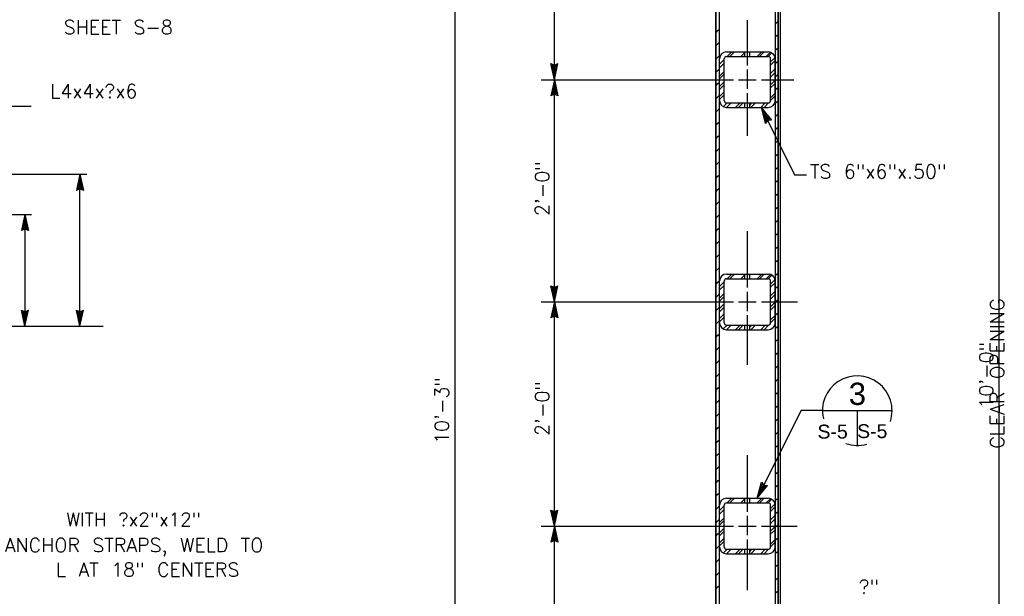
# Model space of a CAD drawing. Extents: x -31.3 to 10.7, y -20.4 to 9.6.
# Tile 11 of 25: x -13.4 to -4.6, y -3.8 to 1.4. Entities that reach past the tile are written whole.
import ezdxf
from ezdxf.enums import TextEntityAlignment as Align

# ---------------------------------------------------------------- set-up
doc = ezdxf.new("R2010")
doc.units = 0
doc.header["$MEASUREMENT"] = 0
doc.layers.add('01', color=7, linetype='CONTINUOUS')
doc.layers.add('02', color=7, linetype='CONTINUOUS')
doc.styles.add('ARIAL', font='Arial')
doc.styles.add('TXT_SHX', font='txt.shx')

msp = doc.modelspace()

# ---------------------------------------------------------------- linework, layer by layer
at = {"layer": '01', "color": 7, "linetype": 'CONTINUOUS'}
for p, q in [((-6.6016, -7.1876), (-6.6016, 3.2494)), ((-9.5226, -7.1336), (-9.5226, 3.1764)), ((-8.6306, 0.8404), (-8.6306, 3.1264)), ((-7.1816, -7.1336), (-7.1816, 3.1264)), ((-7.1486, -7.1336), (-7.1486, 3.1754)), ((-6.6446, -7.1336), (-6.6446, 3.1754)), ((-6.6226, -7.1336), (-6.6226, 3.1264)), ((-4.6366, -7.1876), (-4.6366, 2.9684)), ((-6.8986, 0.9684), (-6.8986, 1.3754)), ((-6.6446, 1.3434), (-6.6326, 1.3554)), ((-6.6326, 1.3554), (-6.6226, 1.3654)), ((-7.1816, 1.2624), (-7.1626, 1.2814)), ((-7.1626, 1.2814), (-7.1486, 1.2954)), ((-6.6326, 1.2364), (-6.6226, 1.2464)), ((-7.1816, 1.1434), (-7.1626, 1.1624)), ((-7.1626, 1.1624), (-7.1486, 1.1764)), ((-6.6446, 1.2244), (-6.6326, 1.2364)), ((-7.0856, 1.0904), (-6.7106, 1.0904)), ((-7.0806, 1.0484), (-7.0386, 1.0904)), ((-7.0566, 1.0484), (-7.0146, 1.0904)), ((-6.9556, 1.0484), (-6.9146, 1.0904)), ((-6.9196, 1.0484), (-6.9196, 1.0904)), ((-6.8776, 1.0484), (-6.8776, 1.0904)), ((-6.8096, 1.0484), (-6.7676, 1.0904)), ((-6.7886, 1.0484), (-6.7476, 1.0904)), ((-6.7286, 1.0484), (-6.6906, 1.0864)), ((-6.7106, 1.0484), (-6.6776, 1.0814)), ((-6.6446, 1.1054), (-6.6326, 1.1174)), ((-6.6326, 1.1174), (-6.6226, 1.1274)), ((-8.6306, 0.8404), (-8.6616, 0.9844)), ((-8.6616, 0.9844), (-8.6306, 0.9704)), ((-8.6306, 0.8404), (-8.5996, 0.9844)), ((-8.6306, 0.9704), (-8.5996, 0.9844)), ((-7.1816, 1.0244), (-7.1626, 1.0434)), ((-7.1626, 1.0434), (-7.1486, 1.0574)), ((-7.1476, 0.6534), (-7.1476, 1.0284)), ((-7.1476, 0.9794), (-7.1066, 1.0214)), ((-7.1476, 0.9474), (-7.1066, 0.9884)), ((-7.1066, 0.6534), (-7.1066, 1.0284)), ((-7.0856, 1.0484), (-6.7106, 1.0484)), ((-6.9296, 1.0484), (-6.9196, 1.0584)), ((-6.6896, 0.9994), (-6.6486, 1.0404)), ((-6.6896, 0.6534), (-6.6896, 1.0284)), ((-6.6896, 0.9714), (-6.6486, 1.0124)), ((-6.6486, 0.6534), (-6.6486, 1.0284)), ((-6.6446, 0.9864), (-6.6326, 0.9984)), ((-6.6326, 0.9984), (-6.6226, 1.0084)), ((-8.6306, 0.8774), (-8.6506, 0.9714)), ((-8.6506, 0.9714), (-8.6306, 0.9624)), ((-8.6306, 0.9134), (-8.6406, 0.9584)), ((-8.6406, 0.9584), (-8.6306, 0.9544)), ((-8.6306, 0.8774), (-8.6106, 0.9714)), ((-8.6306, 0.9624), (-8.6106, 0.9714)), ((-8.6306, 0.9134), (-8.6216, 0.9584)), ((-8.6306, 0.9544), (-8.6216, 0.9584)), ((-7.1816, 0.9054), (-7.1626, 0.9244)), ((-7.1626, 0.9244), (-7.1486, 0.9384)), ((-7.1476, 0.8734), (-7.1066, 0.9144)), ((-7.1476, 0.8474), (-7.1066, 0.8894)), ((-6.8986, 0.7574), (-6.8986, 0.9314)), ((-6.6896, 0.8954), (-6.6486, 0.9374)), ((-6.6896, 0.8634), (-6.6486, 0.9054)), ((-6.6326, 0.8794), (-6.6226, 0.8894)), ((-8.7496, 0.8404), (-7.0226, 0.8404)), ((-8.6306, 0.8404), (-8.6616, 0.6964)), ((-8.6306, 0.8034), (-8.6506, 0.7094)), ((-8.6306, -1.1546), (-8.6306, 0.8404)), ((-8.6306, 0.8404), (-8.5996, 0.6964)), ((-8.6306, 0.8034), (-8.6106, 0.7094)), ((-7.1816, 0.7864), (-7.1626, 0.8054)), ((-7.1626, 0.8054), (-7.1486, 0.8194)), ((-7.1476, 0.7794), (-7.1066, 0.8214)), ((-6.9786, 0.8404), (-6.8186, 0.8404)), ((-6.7716, 0.8404), (-6.4826, 0.8404)), ((-6.6896, 0.7944), (-6.6486, 0.8364)), ((-6.6896, 0.7664), (-6.6486, 0.8074)), ((-6.6446, 0.8674), (-6.6326, 0.8794)), ((-8.6306, 0.7104), (-8.6616, 0.6964)), ((-8.6306, 0.7184), (-8.6506, 0.7094)), ((-8.6306, 0.7674), (-8.6396, 0.7224)), ((-8.6306, 0.7264), (-8.6396, 0.7224)), ((-8.6306, 0.7674), (-8.6206, 0.7224)), ((-8.6206, 0.7224), (-8.6306, 0.7264)), ((-8.6106, 0.7094), (-8.6306, 0.7184)), ((-8.5996, 0.6964), (-8.6306, 0.7104)), ((-7.1476, 0.7514), (-7.1066, 0.7934)), ((-7.1476, 0.6904), (-7.1066, 0.7324)), ((-6.8986, 0.3354), (-6.8986, 0.7204)), ((-6.6896, 0.6784), (-6.6486, 0.7194)), ((-6.6446, 0.7484), (-6.6326, 0.7604)), ((-6.6326, 0.7604), (-6.6226, 0.7704)), ((-7.1816, 0.6674), (-7.1626, 0.6864)), ((-7.1626, 0.6864), (-7.1486, 0.7004)), ((-7.1476, 0.6614), (-7.1066, 0.7034)), ((-7.1146, 0.5974), (-7.0796, 0.6324)), ((-7.0856, 0.6324), (-6.7106, 0.6324)), ((-7.0856, 0.5904), (-7.0436, 0.6324)), ((-7.0036, 0.5904), (-6.9616, 0.6324)), ((-6.9786, 0.5904), (-6.9366, 0.6324)), ((-6.9196, 0.5904), (-6.9196, 0.6324)), ((-6.8776, 0.5904), (-6.8776, 0.6324)), ((-6.8776, 0.6124), (-6.8576, 0.6324)), ((-6.8666, 0.5904), (-6.8256, 0.6324)), ((-6.7786, 0.5904), (-6.7376, 0.6324)), ((-6.7486, 0.5904), (-6.7076, 0.6324)), ((-6.6896, 0.6534), (-6.6486, 0.6944)), ((-6.6446, 0.6294), (-6.6326, 0.6414)), ((-6.6326, 0.6414), (-6.6226, 0.6514)), ((-13.7606, 0.6024), (-13.3276, 0.6024)), ((-7.1816, 0.5484), (-7.1626, 0.5674)), ((-7.1626, 0.5674), (-7.1486, 0.5814)), ((-7.0856, 0.5904), (-6.7106, 0.5904)), ((-6.7746, 0.5904), (-6.4746, -0.0136)), ((-6.7746, 0.5904), (-6.6826, 0.4754)), ((-6.7746, 0.5904), (-6.7386, 0.4474)), ((-6.7586, 0.5574), (-6.6986, 0.4824)), ((-6.7586, 0.5574), (-6.7346, 0.4644)), ((-6.6326, 0.5224), (-6.6226, 0.5324)), ((-7.1816, 0.4294), (-7.1626, 0.4484)), ((-7.1626, 0.4484), (-7.1486, 0.4624)), ((-6.7426, 0.5254), (-6.7306, 0.4804)), ((-6.7426, 0.5254), (-6.7136, 0.4894)), ((-6.7166, 0.4744), (-6.7386, 0.4474)), ((-6.7206, 0.4814), (-6.7346, 0.4644)), ((-6.7236, 0.4884), (-6.7306, 0.4804)), ((-6.7136, 0.4894), (-6.7236, 0.4884)), ((-6.6986, 0.4824), (-6.7206, 0.4814)), ((-6.6826, 0.4754), (-6.7166, 0.4744)), ((-6.6446, 0.5104), (-6.6326, 0.5224)), ((-6.6446, 0.3914), (-6.6326, 0.4034)), ((-6.6326, 0.4034), (-6.6226, 0.4134)), ((-7.1816, 0.3104), (-7.1626, 0.3294)), ((-7.1626, 0.3294), (-7.1486, 0.3434)), ((-6.6446, 0.2724), (-6.6326, 0.2844)), ((-6.6326, 0.2844), (-6.6226, 0.2944)), ((-7.1816, 0.1914), (-7.1626, 0.2104)), ((-7.1626, 0.2104), (-7.1486, 0.2244)), ((-7.1816, 0.0724), (-7.1626, 0.0914)), ((-7.1626, 0.0914), (-7.1486, 0.1054)), ((-6.6446, 0.1534), (-6.6326, 0.1654)), ((-6.6326, 0.1654), (-6.6226, 0.1754)), ((-6.6446, 0.0344), (-6.6326, 0.0464)), ((-6.6326, 0.0464), (-6.6226, 0.0564)), ((-14.8256, -0.0096), (-12.8276, -0.0096)), ((-12.8906, -0.0096), (-12.9216, -0.1536)), ((-12.8906, -0.0466), (-12.9106, -0.1406)), ((-12.8906, -0.0826), (-12.8996, -0.1276)), ((-12.8906, -1.3736), (-12.8906, -0.0096)), ((-12.8906, -0.0096), (-12.8596, -0.1536)), ((-12.8906, -0.0466), (-12.8706, -0.1406)), ((-12.8906, -0.0826), (-12.8806, -0.1276)), ((-7.1816, -0.0466), (-7.1626, -0.0276)), ((-7.1626, -0.0276), (-7.1486, -0.0136)), ((-6.6446, -0.0846), (-6.6326, -0.0726)), ((-6.6326, -0.0726), (-6.6226, -0.0626)), ((-6.4746, -0.0136), (-6.3676, -0.0136)), ((-12.8906, -0.1396), (-12.9216, -0.1536)), ((-12.8906, -0.1316), (-12.9106, -0.1406)), ((-12.8906, -0.1236), (-12.8996, -0.1276)), ((-12.8806, -0.1276), (-12.8906, -0.1236)), ((-12.8706, -0.1406), (-12.8906, -0.1316)), ((-12.8596, -0.1536), (-12.8906, -0.1396)), ((-7.1816, -0.1656), (-7.1626, -0.1466)), ((-7.1626, -0.1466), (-7.1486, -0.1326)), ((-7.1626, -0.2656), (-7.1486, -0.2516)), ((-6.6446, -0.2036), (-6.6326, -0.1916)), ((-6.6326, -0.1916), (-6.6226, -0.1816)), ((-7.1816, -0.2846), (-7.1626, -0.2656)), ((-6.6446, -0.3226), (-6.6326, -0.3106)), ((-6.6326, -0.3106), (-6.6226, -0.3006)), ((-14.0986, -0.3716), (-13.3266, -0.3716)), ((-13.3846, -0.3716), (-13.4156, -0.5156)), ((-13.3846, -0.4086), (-13.4046, -0.5026)), ((-13.3846, -0.3716), (-13.3846, -1.3746)), ((-13.3846, -0.3716), (-13.3536, -0.5156)), ((-13.3846, -0.4086), (-13.3646, -0.5026)), ((-7.1816, -0.4036), (-7.1626, -0.3846)), ((-7.1626, -0.3846), (-7.1486, -0.3706)), ((-6.6446, -0.4416), (-6.6326, -0.4296)), ((-6.6326, -0.4296), (-6.6226, -0.4196)), ((-13.3846, -0.5016), (-13.4156, -0.5156)), ((-13.3846, -0.4936), (-13.4046, -0.5026)), ((-13.3846, -0.4446), (-13.3936, -0.4896)), ((-13.3846, -0.4856), (-13.3936, -0.4896)), ((-13.3846, -0.4446), (-13.3746, -0.4896)), ((-13.3746, -0.4896), (-13.3846, -0.4856)), ((-13.3646, -0.5026), (-13.3846, -0.4936)), ((-13.3536, -0.5156), (-13.3846, -0.5016)), ((-7.1816, -0.5226), (-7.1626, -0.5036)), ((-7.1626, -0.5036), (-7.1486, -0.4896)), ((-6.8986, -1.0276), (-6.8986, -0.5196)), ((-7.1626, -0.6226), (-7.1486, -0.6086)), ((-6.6446, -0.5606), (-6.6326, -0.5486)), ((-6.6326, -0.5486), (-6.6226, -0.5386)), ((-7.1816, -0.6416), (-7.1626, -0.6226)), ((-6.6446, -0.6796), (-6.6326, -0.6676)), ((-6.6326, -0.6676), (-6.6226, -0.6576)), ((-7.1816, -0.7606), (-7.1626, -0.7416)), ((-7.1626, -0.7416), (-7.1486, -0.7276)), ((-6.6446, -0.7986), (-6.6326, -0.7866)), ((-6.6326, -0.7866), (-6.6226, -0.7766)), ((-7.1816, -0.8796), (-7.1626, -0.8606)), ((-7.1626, -0.8606), (-7.1486, -0.8466)), ((-7.1626, -0.9796), (-7.1486, -0.9656)), ((-7.1476, -1.3426), (-7.1476, -0.9676)), ((-7.1066, -1.3426), (-7.1066, -0.9676)), ((-7.0856, -0.9056), (-6.7106, -0.9056)), ((-7.0856, -0.9476), (-6.7106, -0.9476)), ((-7.0806, -0.9476), (-7.0386, -0.9056)), ((-7.0566, -0.9476), (-7.0146, -0.9056)), ((-6.9556, -0.9476), (-6.9146, -0.9056)), ((-6.9296, -0.9476), (-6.9206, -0.9386)), ((-6.9196, -0.9476), (-6.9196, -0.9056)), ((-6.8776, -0.9476), (-6.8776, -0.9056)), ((-6.8096, -0.9476), (-6.7676, -0.9056)), ((-6.7886, -0.9476), (-6.7476, -0.9056)), ((-6.7286, -0.9476), (-6.6906, -0.9096)), ((-6.7106, -0.9476), (-6.6776, -0.9146)), ((-6.6896, -0.9966), (-6.6486, -0.9556)), ((-6.6896, -1.3426), (-6.6896, -0.9676)), ((-6.6486, -1.3426), (-6.6486, -0.9676)), ((-6.6446, -0.9176), (-6.6326, -0.9056)), ((-6.6326, -0.9056), (-6.6226, -0.8956)), ((-8.6306, -1.1546), (-8.6616, -1.0106)), ((-8.6616, -1.0106), (-8.6306, -1.0246)), ((-8.6306, -1.1176), (-8.6506, -1.0236)), ((-8.6506, -1.0236), (-8.6306, -1.0326)), ((-8.6306, -1.0816), (-8.6406, -1.0366)), ((-8.6406, -1.0366), (-8.6306, -1.0406)), ((-8.6306, -1.1546), (-8.5996, -1.0106)), ((-8.6306, -1.0246), (-8.5996, -1.0106)), ((-8.6306, -1.1176), (-8.6106, -1.0236)), ((-8.6306, -1.0326), (-8.6106, -1.0236)), ((-8.6306, -1.0816), (-8.6216, -1.0366)), ((-8.6306, -1.0406), (-8.6216, -1.0366)), ((-7.1816, -0.9986), (-7.1626, -0.9796)), ((-7.1476, -1.0166), (-7.1066, -0.9746)), ((-7.1476, -1.0486), (-7.1066, -1.0076)), ((-6.6896, -1.0246), (-6.6486, -0.9836)), ((-6.6896, -1.1006), (-6.6486, -1.0586)), ((-6.6446, -1.0366), (-6.6326, -1.0246)), ((-6.6326, -1.0246), (-6.6226, -1.0146)), ((-7.1816, -1.1176), (-7.1626, -1.0986)), ((-7.1626, -1.0986), (-7.1486, -1.0846)), ((-7.1476, -1.1226), (-7.1066, -1.0816)), ((-7.1476, -1.1486), (-7.1066, -1.1066)), ((-6.8986, -1.2386), (-6.8986, -1.0646)), ((-6.6896, -1.1326), (-6.6486, -1.0906)), ((-6.6446, -1.1556), (-6.6326, -1.1436)), ((-6.6326, -1.1436), (-6.6226, -1.1336)), ((-13.3846, -1.3746), (-13.4156, -1.2306)), ((-13.4156, -1.2306), (-13.3846, -1.2446)), ((-13.3846, -1.3746), (-13.3536, -1.2306)), ((-13.3846, -1.2446), (-13.3536, -1.2306)), ((-12.8906, -1.3736), (-12.9216, -1.2296)), ((-12.9216, -1.2296), (-12.8906, -1.2436)), ((-12.8906, -1.3736), (-12.8596, -1.2296)), ((-12.8906, -1.2436), (-12.8596, -1.2296)), ((-8.7496, -1.1556), (-7.0226, -1.1556)), ((-8.6306, -1.1546), (-8.6616, -1.2986)), ((-8.6306, -1.1916), (-8.6506, -1.2856)), ((-8.6306, -1.2276), (-8.6396, -1.2726)), ((-8.6306, -3.1696), (-8.6306, -1.1546)), ((-8.6306, -1.1546), (-8.5996, -1.2986)), ((-8.6306, -1.1916), (-8.6106, -1.2856)), ((-8.6306, -1.2276), (-8.6206, -1.2726)), ((-7.1816, -1.2366), (-7.1626, -1.2176)), ((-7.1626, -1.2176), (-7.1486, -1.2036)), ((-7.1476, -1.2166), (-7.1066, -1.1746)), ((-7.1476, -1.2446), (-7.1066, -1.2026)), ((-6.9786, -1.1556), (-6.8186, -1.1556)), ((-6.7716, -1.1556), (-6.4496, -1.1556)), ((-6.6896, -1.2016), (-6.6486, -1.1596)), ((-6.6896, -1.2296), (-6.6486, -1.1886)), ((-13.3846, -1.3376), (-13.4046, -1.2436)), ((-13.4046, -1.2436), (-13.3846, -1.2526)), ((-13.3846, -1.3016), (-13.3946, -1.2566)), ((-13.3946, -1.2566), (-13.3846, -1.2606)), ((-13.3846, -1.3376), (-13.3646, -1.2436)), ((-13.3846, -1.2526), (-13.3646, -1.2436)), ((-13.3846, -1.3016), (-13.3756, -1.2566)), ((-13.3846, -1.2606), (-13.3756, -1.2566)), ((-12.8906, -1.3366), (-12.9106, -1.2426)), ((-12.9106, -1.2426), (-12.8906, -1.2516)), ((-12.8906, -1.3006), (-12.9006, -1.2556)), ((-12.9006, -1.2556), (-12.8906, -1.2596)), ((-12.8906, -1.3366), (-12.8706, -1.2426)), ((-12.8906, -1.2516), (-12.8706, -1.2426)), ((-12.8906, -1.3006), (-12.8816, -1.2556)), ((-12.8906, -1.2596), (-12.8816, -1.2556)), ((-8.6306, -1.2846), (-8.6616, -1.2986)), ((-8.6306, -1.2766), (-8.6506, -1.2856)), ((-8.6306, -1.2686), (-8.6396, -1.2726)), ((-8.6206, -1.2726), (-8.6306, -1.2686)), ((-8.6106, -1.2856), (-8.6306, -1.2766)), ((-8.5996, -1.2986), (-8.6306, -1.2846)), ((-7.1626, -1.3366), (-7.1486, -1.3226)), ((-7.1476, -1.3056), (-7.1066, -1.2636)), ((-7.1476, -1.3346), (-7.1066, -1.2926)), ((-6.8986, -1.7226), (-6.8986, -1.2756)), ((-6.6896, -1.3176), (-6.6486, -1.2766)), ((-6.6896, -1.3426), (-6.6486, -1.3016)), ((-6.6446, -1.2746), (-6.6326, -1.2626)), ((-6.6326, -1.2626), (-6.6226, -1.2526)), ((-26.5906, -1.3736), (-12.6826, -1.3736)), ((-7.1816, -1.3556), (-7.1626, -1.3366)), ((-7.1146, -1.3986), (-7.0796, -1.3636)), ((-7.0856, -1.3636), (-6.7106, -1.3636)), ((-7.0856, -1.4056), (-7.0436, -1.3636)), ((-7.0856, -1.4056), (-6.7106, -1.4056)), ((-7.0036, -1.4056), (-6.9616, -1.3636)), ((-6.9786, -1.4056), (-6.9366, -1.3636)), ((-6.9196, -1.4056), (-6.9196, -1.3636)), ((-6.8776, -1.4056), (-6.8776, -1.3636)), ((-6.8766, -1.3836), (-6.8576, -1.3636)), ((-6.8666, -1.4056), (-6.8256, -1.3636)), ((-6.7786, -1.4056), (-6.7376, -1.3636)), ((-6.7486, -1.4056), (-6.7076, -1.3636)), ((-6.6446, -1.3936), (-6.6326, -1.3816)), ((-6.6326, -1.3816), (-6.6226, -1.3716)), ((-7.1816, -1.4746), (-7.1626, -1.4556)), ((-7.1626, -1.4556), (-7.1486, -1.4416)), ((-6.6446, -1.5126), (-6.6326, -1.5006)), ((-6.6326, -1.5006), (-6.6226, -1.4906)), ((-7.1816, -1.5936), (-7.1626, -1.5746)), ((-7.1626, -1.5746), (-7.1486, -1.5606)), ((-7.1626, -1.6936), (-7.1486, -1.6796)), ((-6.6446, -1.6316), (-6.6326, -1.6196)), ((-6.6326, -1.6196), (-6.6226, -1.6096)), ((-7.1816, -1.7126), (-7.1626, -1.6936)), ((-6.6446, -1.7506), (-6.6326, -1.7386)), ((-6.6326, -1.7386), (-6.6226, -1.7286)), ((-7.1816, -1.8316), (-7.1626, -1.8126)), ((-7.1626, -1.8126), (-7.1486, -1.7986)), ((-6.6326, -1.8576), (-6.6226, -1.8476)), ((-7.1816, -1.9506), (-7.1626, -1.9316)), ((-7.1626, -1.9316), (-7.1486, -1.9176)), ((-6.6446, -1.8696), (-6.6326, -1.8576)), ((-6.6446, -1.9886), (-6.6326, -1.9766)), ((-6.6326, -1.9766), (-6.6226, -1.9666)), ((-7.1816, -2.0696), (-7.1626, -2.0506)), ((-7.1626, -2.0506), (-7.1486, -2.0366)), ((-6.6446, -2.1076), (-6.6326, -2.0956)), ((-6.6326, -2.0956), (-6.6226, -2.0856)), ((-7.1816, -2.1886), (-7.1626, -2.1696)), ((-7.1626, -2.1696), (-7.1486, -2.1556)), ((-6.4166, -2.1326), (-6.8096, -2.9196)), ((-6.6326, -2.2146), (-6.6226, -2.2046)), ((-6.2236, -2.1326), (-6.4166, -2.1326)), ((-7.1816, -2.3076), (-7.1626, -2.2886)), ((-7.1626, -2.2886), (-7.1486, -2.2746)), ((-6.6446, -2.2266), (-6.6326, -2.2146)), ((-6.6446, -2.3456), (-6.6326, -2.3336)), ((-6.6326, -2.3336), (-6.6226, -2.3236)), ((-7.1816, -2.4266), (-7.1626, -2.4076)), ((-7.1626, -2.4076), (-7.1486, -2.3936)), ((-6.6446, -2.4646), (-6.6326, -2.4526)), ((-6.6326, -2.4526), (-6.6226, -2.4426)), ((-7.1816, -2.5456), (-7.1626, -2.5266)), ((-7.1626, -2.5266), (-7.1486, -2.5126)), ((-6.8986, -3.0416), (-6.8986, -2.5326)), ((-6.6326, -2.5716), (-6.6226, -2.5616)), ((-7.1816, -2.6646), (-7.1626, -2.6456)), ((-7.1626, -2.6456), (-7.1486, -2.6316)), ((-6.6446, -2.5836), (-6.6326, -2.5716)), ((-6.6446, -2.7026), (-6.6326, -2.6906)), ((-6.6326, -2.6906), (-6.6226, -2.6806)), ((-7.1816, -2.7836), (-7.1626, -2.7646)), ((-7.1626, -2.7646), (-7.1486, -2.7506)), ((-6.8096, -2.9196), (-6.7726, -2.7766)), ((-6.8096, -2.9196), (-6.7176, -2.8046)), ((-6.7926, -2.8866), (-6.7686, -2.7936)), ((-6.7926, -2.8866), (-6.7336, -2.8116)), ((-6.7766, -2.8546), (-6.7656, -2.8096)), ((-6.7766, -2.8546), (-6.7486, -2.8176)), ((-6.7726, -2.7766), (-6.7516, -2.8036)), ((-6.7686, -2.7936), (-6.7546, -2.8106)), ((-6.7656, -2.8096), (-6.7586, -2.8176)), ((-6.7586, -2.8176), (-6.7486, -2.8176)), ((-6.7546, -2.8106), (-6.7336, -2.8116)), ((-6.7516, -2.8036), (-6.7176, -2.8046)), ((-6.6446, -2.8216), (-6.6326, -2.8096)), ((-6.6326, -2.8096), (-6.6226, -2.7996)), ((-7.1816, -2.9026), (-7.1626, -2.8836)), ((-7.1626, -2.8836), (-7.1486, -2.8696)), ((-7.1816, -3.0216), (-7.1626, -3.0026)), ((-7.1626, -3.0026), (-7.1486, -2.9886)), ((-7.1476, -3.3566), (-7.1476, -2.9816)), ((-7.1476, -3.0306), (-7.1066, -2.9886)), ((-7.1066, -3.3566), (-7.1066, -2.9816)), ((-7.0856, -2.9196), (-6.7106, -2.9196)), ((-7.0856, -2.9616), (-6.7106, -2.9616)), ((-7.0806, -2.9616), (-7.0386, -2.9196)), ((-7.0566, -2.9616), (-7.0146, -2.9196)), ((-6.9556, -2.9616), (-6.9146, -2.9196)), ((-6.9296, -2.9616), (-6.9206, -2.9526)), ((-6.9196, -2.9616), (-6.9196, -2.9196)), ((-6.8776, -2.9616), (-6.8776, -2.9196)), ((-6.8096, -2.9616), (-6.7676, -2.9196)), ((-6.7886, -2.9616), (-6.7476, -2.9196)), ((-6.7286, -2.9616), (-6.6906, -2.9236)), ((-6.7106, -2.9616), (-6.6776, -2.9286)), ((-6.6896, -3.0106), (-6.6486, -2.9696)), ((-6.6896, -3.3566), (-6.6896, -2.9816)), ((-6.6896, -3.0386), (-6.6486, -2.9976)), ((-6.6486, -3.3566), (-6.6486, -2.9816)), ((-6.6446, -2.9406), (-6.6326, -2.9286)), ((-6.6326, -2.9286), (-6.6226, -2.9186)), ((-8.6306, -3.1696), (-8.6616, -3.0256)), ((-8.6616, -3.0256), (-8.6306, -3.0396)), ((-8.6306, -3.1326), (-8.6506, -3.0386)), ((-8.6506, -3.0386), (-8.6306, -3.0476)), ((-8.6306, -3.0966), (-8.6406, -3.0516)), ((-8.6406, -3.0516), (-8.6306, -3.0556)), ((-8.6306, -3.1696), (-8.5996, -3.0256)), ((-8.6306, -3.0396), (-8.5996, -3.0256)), ((-8.6306, -3.1326), (-8.6106, -3.0386)), ((-8.6306, -3.0476), (-8.6106, -3.0386)), ((-8.6306, -3.0966), (-8.6216, -3.0516)), ((-8.6306, -3.0556), (-8.6216, -3.0516)), ((-7.1476, -3.0626), (-7.1066, -3.0216)), ((-6.8986, -3.2526), (-6.8986, -3.0786)), ((-6.6896, -3.1146), (-6.6486, -3.0726)), ((-6.6446, -3.0596), (-6.6326, -3.0476)), ((-6.6326, -3.0476), (-6.6226, -3.0376)), ((-8.7496, -3.1696), (-7.0226, -3.1696)), ((-8.6306, -3.1696), (-8.6616, -3.3136)), ((-8.6306, -5.1816), (-8.6306, -3.1696)), ((-8.6306, -3.1696), (-8.5996, -3.3136)), ((-7.1816, -3.1406), (-7.1626, -3.1216)), ((-7.1626, -3.1216), (-7.1486, -3.1076)), ((-7.1476, -3.1366), (-7.1066, -3.0956)), ((-7.1476, -3.1626), (-7.1066, -3.1206)), ((-6.9786, -3.1696), (-6.8186, -3.1696)), ((-6.7716, -3.1696), (-6.4526, -3.1696)), ((-6.6896, -3.1466), (-6.6486, -3.1046)), ((-6.6896, -3.2156), (-6.6486, -3.1736)), ((-6.6446, -3.1786), (-6.6326, -3.1666)), ((-6.6326, -3.1666), (-6.6226, -3.1566)), ((-8.6306, -3.2066), (-8.6506, -3.3006)), ((-8.6306, -3.2426), (-8.6396, -3.2876)), ((-8.6306, -3.2066), (-8.6106, -3.3006)), ((-8.6306, -3.2426), (-8.6206, -3.2876)), ((-7.1816, -3.2596), (-7.1626, -3.2406)), ((-7.1626, -3.2406), (-7.1486, -3.2266)), ((-7.1476, -3.2306), (-7.1066, -3.1886)), ((-7.1476, -3.2586), (-7.1066, -3.2166)), ((-6.6896, -3.2436), (-6.6486, -3.2026)), ((-8.6306, -3.2996), (-8.6616, -3.3136)), ((-8.6306, -3.2916), (-8.6506, -3.3006)), ((-8.6306, -3.2836), (-8.6396, -3.2876)), ((-8.6206, -3.2876), (-8.6306, -3.2836)), ((-8.6106, -3.3006), (-8.6306, -3.2916)), ((-8.5996, -3.3136), (-8.6306, -3.2996)), ((-7.1626, -3.3596), (-7.1486, -3.3456)), ((-7.1476, -3.3196), (-7.1066, -3.2776)), ((-7.1476, -3.3486), (-7.1066, -3.3066)), ((-6.8986, -3.7446), (-6.8986, -3.2896)), ((-6.6896, -3.3316), (-6.6486, -3.2906)), ((-6.6896, -3.3566), (-6.6486, -3.3156)), ((-6.6446, -3.2976), (-6.6326, -3.2856)), ((-6.6326, -3.2856), (-6.6226, -3.2756)), ((-7.1816, -3.3786), (-7.1626, -3.3596)), ((-7.1146, -3.4126), (-7.0796, -3.3776)), ((-7.0856, -3.3776), (-6.7106, -3.3776)), ((-7.0856, -3.4196), (-7.0436, -3.3776)), ((-7.0856, -3.4196), (-6.7106, -3.4196)), ((-7.0036, -3.4196), (-6.9616, -3.3776)), ((-6.9786, -3.4196), (-6.9366, -3.3776)), ((-6.9196, -3.4196), (-6.9196, -3.3776)), ((-6.8776, -3.4196), (-6.8776, -3.3776)), ((-6.8766, -3.3976), (-6.8576, -3.3776)), ((-6.8666, -3.4196), (-6.8256, -3.3776)), ((-6.7786, -3.4196), (-6.7376, -3.3776)), ((-6.7486, -3.4196), (-6.7076, -3.3776)), ((-6.6446, -3.4166), (-6.6326, -3.4046)), ((-6.6326, -3.4046), (-6.6226, -3.3946)), ((-7.1816, -3.4976), (-7.1626, -3.4786)), ((-7.1626, -3.4786), (-7.1486, -3.4646)), ((-6.6446, -3.5356), (-6.6326, -3.5236)), ((-6.6326, -3.5236), (-6.6226, -3.5136)), ((-7.1816, -3.6166), (-7.1626, -3.5976)), ((-7.1626, -3.5976), (-7.1486, -3.5836)), ((-7.1626, -3.7166), (-7.1486, -3.7026)), ((-6.6446, -3.6546), (-6.6326, -3.6426)), ((-6.6326, -3.6426), (-6.6226, -3.6326)), ((-7.1816, -3.7356), (-7.1626, -3.7166)), ((-6.6446, -3.7736), (-6.6326, -3.7616)), ((-6.6326, -3.7616), (-6.6226, -3.7516))]:
    msp.add_line(p, q, dxfattribs=at)
for points in [[(-7.1486, -7.1336), (-7.1486, 3.1264), (-7.1816, 3.1264), (-7.1816, -7.1336)], [(-6.6446, -7.1336), (-6.6446, 3.1264), (-6.6226, 3.1264), (-6.6226, -7.1336)]]:
    msp.add_lwpolyline(points, close=True, dxfattribs=at)
for centre, radius, start, end in [((-7.0854, 1.0279), 0.0625, 90, 180), ((-6.7106, 1.0279), 0.0625, 0, 90), ((-7.0854, 1.0279), 0.0208, 90, 180), ((-6.7106, 1.0279), 0.0208, 0, 90), ((-7.0854, 0.6531), 0.0625, 180, 270), ((-7.0854, 0.6531), 0.0208, 180, 270), ((-6.7106, 0.6531), 0.0625, 270, 360), ((-6.7106, 0.6531), 0.0208, 270, 360), ((-7.0854, -0.9681), 0.0625, 90, 180), ((-7.0854, -0.9681), 0.0208, 90, 180), ((-6.7106, -0.9681), 0.0625, 0, 90), ((-6.7106, -0.9681), 0.0208, 0, 90), ((-7.0854, -1.3429), 0.0625, 180, 270), ((-7.0854, -1.3429), 0.0208, 180, 270), ((-6.7106, -1.3429), 0.0625, 270, 360), ((-6.7106, -1.3429), 0.0208, 270, 360), ((-7.0854, -2.9821), 0.0625, 90, 180), ((-7.0854, -2.9821), 0.0208, 90, 180), ((-6.7106, -2.9821), 0.0625, 0, 90), ((-6.7106, -2.9821), 0.0208, 0, 90), ((-7.0854, -3.3569), 0.0625, 180, 270), ((-7.0854, -3.3569), 0.0208, 180, 270), ((-6.7106, -3.3569), 0.0625, 270, 360), ((-6.7106, -3.3569), 0.0208, 270, 360)]:
    msp.add_arc(centre, radius, start, end, dxfattribs=at)
at = {"layer": '02', "color": 7, "linetype": 'CONTINUOUS'}
for p, q in [((-6.2236, -2.1326), (-5.5996, -2.1326)), ((-5.9116, -2.1326), (-5.9116, -2.4446))]:
    msp.add_line(p, q, dxfattribs=at)
for start, end in [(341.96976, 193.81208), (251.04049, 285.74671)]:
    msp.add_arc((-5.9116, -2.1326), 0.3125, start, end, dxfattribs=at)

# ---------------------------------------------------------------- texts
at = {"layer": '01', "color": 7, "linetype": 'CONTINUOUS', "style": 'TXT_SHX'}
for s, height, p in [('SHEET S-8', 0.125, (-12.547, 1.2504)), ('L4x4x?x6', 0.125, (-12.7669, 0.6744)), ('WITH ?x2"x12"', 0.12, (-12.4097, -3.1696)), ('ANCHOR STRAPS, WELD TO', 0.124998, (-12.4046, -3.4026)), ('L AT 18" CENTERS', 0.124998, (-12.2831, -3.6236)), ('?"', 0.125, (-5.8077, -3.7776))]:
    msp.add_text(s, height=height, dxfattribs=at).set_placement(p, align=Align.CENTER)
for s, height, p in [('2\'-0"', 0.125, (-8.6786, -0.1383)), ('CLEAR OPENING', 0.124998, (-4.5936, -1.7996)), ('10\'-0"', 0.125, (-4.6906, -1.8143)), ('10\'-3"', 0.125, (-9.5796, -2.1309)), ('2\'-0"', 0.125, (-8.6786, -2.1133))]:
    msp.add_text(s, height=height, rotation=90, dxfattribs=at).set_placement(p, align=Align.CENTER)
msp.add_text('TS 6"x6"x.50"', height=0.124998, dxfattribs=at).set_placement((-6.3366, -0.0466))
at = {"layer": '02', "color": 7, "linetype": 'CONTINUOUS', "style": 'ARIAL'}
for s, height, p in [('3', 0.2, (-5.9105, -2.0816)), ('S-5', 0.125, (-6.1328, -2.3836)), ('S-5', 0.125, (-5.7768, -2.3796))]:
    msp.add_text(s, height=height, dxfattribs=at).set_placement(p, align=Align.CENTER)

doc.saveas('drawing.dxf')
